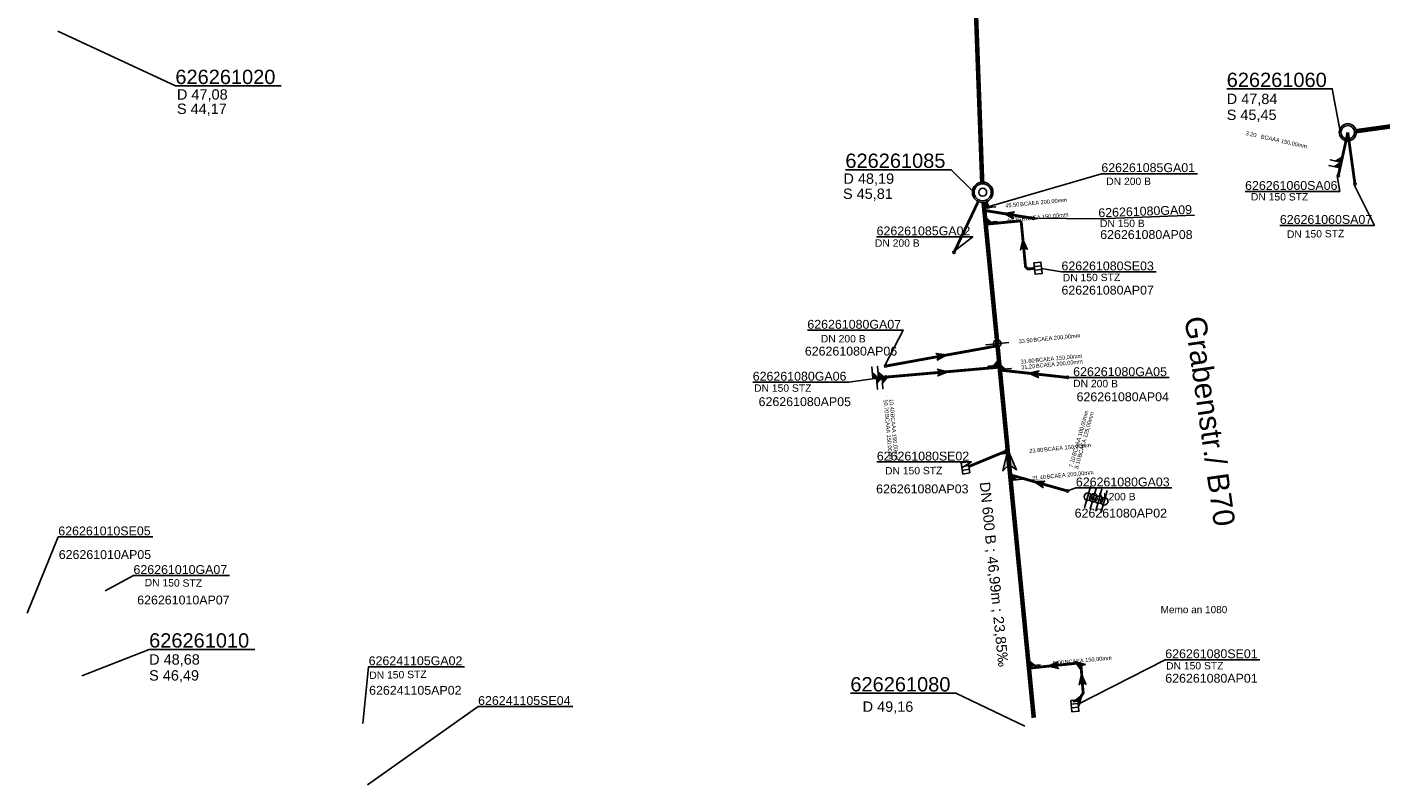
# Model space of a CAD drawing. Extents: x 356718 to 357658, y 5762241 to 5762615.
# Tile 1 of 157: x 356753 to 356873, y 5762294 to 5762361. Entities that reach past the tile are written whole.
import ezdxf
from ezdxf.enums import TextEntityAlignment as Align

# ---------------------------------------------------------------- set-up
doc = ezdxf.new("R2010")
doc.units = 0
doc.header["$MEASUREMENT"] = 0
doc.linetypes.add('AUSGEZOGEN', pattern=[0])
doc.linetypes.add('STRICHPUNKT', pattern=[5, 2, -1, 1, -1])
doc.layers.get('0').update_dxf_attribs({"linetype": 'AUSGEZOGEN'})
for name, color, linetype, true_color in [('111_00131_Symbol', 7, 'AUSGEZOGEN', 0x000000), ('111_00228_Schachtsymbol_nach_Sy', 7, 'AUSGEZOGEN', 0x000000), ('112_00229_Schachtdeckel', 7, 'AUSGEZOGEN', 0x000000), ('114_00133_Schachtnummer', 7, 'AUSGEZOGEN', 0x000000), ('114_10391_Deckelhoehe', 7, 'AUSGEZOGEN', 0x000000), ('114_10392_Schachtnummer', 7, 'AUSGEZOGEN', 0x000000), ('114_10393_Sohlhoehe', 7, 'AUSGEZOGEN', 0x000000), ('121_10376_Haltungen_Mischwasser', 6, 'STRICHPUNKT', 0xff00ff), ('121_10399_Haltungen_Mischwasser', 6, 'STRICHPUNKT', 0xff00ff), ('123_00048_Fliessrichtungspfeil', 7, 'AUSGEZOGEN', 0x000000), ('123_00137_Fliessrichtungspfeil', 7, 'AUSGEZOGEN', 0x000000), ('124_10395_Standard1', 7, 'AUSGEZOGEN', 0x000000), ('124_10626_Standard__Laenge____1', 7, 'AUSGEZOGEN', 0x000000), ('141_10677_Stutzen__alle__aus_DW', 7, 'AUSGEZOGEN', 0x000000), ('141_10868_Stutzen__141_', 7, 'AUSGEZOGEN', 0x000000), ('154_00087_Freie_Beschriftungen', 7, 'AUSGEZOGEN', 0x000000), ('156_10394_Strassennamen_1_500', 7, 'AUSGEZOGEN', 0x000000)]:
    doc.layers.add(name, color=color, linetype=linetype, true_color=true_color)
doc.styles.add('ARIAL', font='arial.ttf', dxfattribs={"height": 1.5})
doc.styles.get("Standard").update_dxf_attribs({"font": 'arial.ttf', "height": 1})

# ---------------------------------------------------------------- blocks, each defined once
blk = doc.blocks.new('N03')
at = {"color": 0}
for radius in [0.75, 0.6]:
    blk.add_circle((0, 0), radius, dxfattribs=at)
blk = doc.blocks.new('N04')
at = {"color": 0}
for radius in [0.9, 0.75]:
    blk.add_circle((0, 0), radius, dxfattribs=at)
blk = doc.blocks.new('ES')
at = {"color": 0, "linetype": 'AUSGEZOGEN'}
for points in [[(-0.494, -0.319), (-0.494, 0.306), (0.506, 0.306), (0.506, -0.319), (-0.494, -0.319)], [(-0.169, -0.319), (-0.169, 0.306)], [(0.156, -0.319), (0.156, 0.306)]]:
    blk.add_lwpolyline(points, dxfattribs=at)
blk = doc.blocks.new('F00')
at = {"color": 0}
blk.add_circle((0, 0), 0.1, dxfattribs=at)
blk = doc.blocks.new('DEC')
at = {"color": 0}
blk.add_circle((0, 0), 0.35, dxfattribs=at)
blk = doc.blocks.new('FLI')
at = {"color": 0, "linetype": 'AUSGEZOGEN'}
blk.add_lwpolyline([(-0.4, 0), (-0.9, -0.6), (0.9, 0), (-0.9, 0.6), (-0.4, 0)], close=True, dxfattribs=at)
at = {"color": 0}
for points in [[(-0.4, 0), (0.9, 0), (-0.9, 0.6)], [(-0.9, -0.6), (0.9, 0), (-0.4, 0)]]:
    blk.add_solid(points, dxfattribs=at)

msp = doc.modelspace()

# ---------------------------------------------------------------- linework, layer by layer
at = {"layer": '114_00133_Schachtnummer', "color": 18, "linetype": 'AUSGEZOGEN', "true_color": 0x000000}
for points in [[(356838.11, 5762345.03), (356847.98, 5762347.93), (356856.44, 5762347.93)], [(356868.75, 5762347.74), (356868.97, 5762346.37), (356860.64, 5762346.37)], [(356870.23, 5762346.96), (356872.03, 5762343.37), (356863.7, 5762343.37)], [(356842.1, 5762344), (356847.73, 5762343.96), (356856.18, 5762344.27)], [(356834.9, 5762341.02), (356836.65, 5762342.36), (356828.19, 5762342.36)], [(356842.72, 5762339.57), (356844.47, 5762339.28), (356852.8, 5762339.28)], [(356828.9, 5762331.03), (356830.54, 5762334.14), (356822.09, 5762334.14)], [(356828.89, 5762330.02), (356825.73, 5762329.58), (356817.28, 5762329.58)], [(356845.09, 5762329.99), (356845.5, 5762329.98), (356853.95, 5762329.98)], [(356835.69, 5762322.04), (356836.54, 5762322.55), (356828.21, 5762322.55)], [(356845.1, 5762320.03), (356845.74, 5762320.27), (356854.2, 5762320.27)], [(356753.38, 5762309.25), (356756.13, 5762315.95), (356764.46, 5762315.95)], [(356760.26, 5762311.21), (356762.75, 5762312.55), (356771.2, 5762312.55)], [(356782.94, 5762299.54), (356783.46, 5762304.53), (356791.91, 5762304.53)], [(356845.95, 5762301.24), (356853.61, 5762305.14), (356861.94, 5762305.14)], [(356783.35, 5762294.12), (356793.1, 5762301.02), (356801.43, 5762301.02)]]:
    msp.add_lwpolyline(points, dxfattribs=at)
at = {"layer": '114_10392_Schachtnummer', "color": 18, "linetype": 'AUSGEZOGEN', "true_color": 0x000000}
for points in [[(356756.08, 5762360.49), (356766.44, 5762355.66), (356775.75, 5762355.66)], [(356868.98, 5762351.82), (356868.32, 5762355.4), (356859.02, 5762355.4)], [(356836.64, 5762346.43), (356834.75, 5762348.28), (356825.44, 5762348.28)], [(356758.21, 5762303.71), (356764.13, 5762306.05), (356773.44, 5762306.05)], [(356841.24, 5762299.3), (356835.18, 5762302.19), (356825.88, 5762302.19)]]:
    msp.add_lwpolyline(points, dxfattribs=at)
at = {"layer": '121_10376_Haltungen_Mischwasser', "color": 6, "linetype": 'STRICHPUNKT', "true_color": 0xff00ff, "const_width": 0.4}
for points in [[(356837.49, 5762347.19), (356835.03, 5762413.66)], [(356870.42, 5762351.67), (356901.69, 5762356.01)], [(356842.03, 5762300.03), (356837.61, 5762345.39)]]:
    msp.add_lwpolyline(points, dxfattribs=at)
at = {"layer": '121_10399_Haltungen_Mischwasser', "color": 6, "linetype": 'STRICHPUNKT', "true_color": 0xff00ff, "const_width": 0.25}
for points in [[(356868.87, 5762347.86), (356869.58, 5762351.08), (356869.68, 5762351.57)], [(356870.3, 5762347.11), (356869.75, 5762351.07), (356869.68, 5762351.57)], [(356835.05, 5762341.09), (356837.14, 5762345.48)], [(356841.9, 5762344.01), (356837.78, 5762344.68)], [(356837.98, 5762345.1), (356837.85, 5762345.45)], [(356842.09, 5762339.59), (356841.51, 5762339.54), (356841.3, 5762339.75), (356840.93, 5762343.63), (356840.78, 5762343.77), (356837.9, 5762343.49)], [(356829.09, 5762331.01), (356838.74, 5762332.76)], [(356829.09, 5762330.03), (356838.93, 5762330.89)], [(356844.89, 5762330), (356839.15, 5762330.63)], [(356836.31, 5762322.15), (356839.65, 5762323.53)], [(356844.91, 5762320.02), (356840.05, 5762321.39)], [(356845.93, 5762301.51), (356846.38, 5762302.21), (356846.19, 5762304.61), (356845.86, 5762304.84), (356841.71, 5762304.41)]]:
    msp.add_lwpolyline(points, dxfattribs=at)
at = {"layer": '141_10677_Stutzen__alle__aus_DW', "color": 18, "linetype": 'AUSGEZOGEN', "true_color": 0x000000}
for points in [[(356868.99, 5762348.44), (356868.02, 5762348.66)], [(356868.99, 5762348.44), (356869.1, 5762348.93), (356868.51, 5762348.55)], [(356828.37, 5762329.96), (356828.28, 5762330.96)], [(356828.37, 5762329.96), (356828.87, 5762330.01), (356828.32, 5762330.46)], [(356828.67, 5762329.99), (356828.71, 5762329.49), (356829.16, 5762330.03)], [(356828.67, 5762329.99), (356828.75, 5762328.99)], [(356847.06, 5762320.45), (356846.51, 5762318.53)], [(356848.02, 5762320.18), (356847.48, 5762318.26)]]:
    msp.add_lwpolyline(points, close=True, dxfattribs=at)
at = {"layer": '141_10677_Stutzen__alle__aus_DW', "color": 18, "true_color": 0x000000}
for centre in [(356846.79, 5762319.49), (356847.75, 5762319.22)]:
    msp.add_circle(centre, 0.333, dxfattribs=at)
for points in [[(356868.99, 5762348.44), (356869.1, 5762348.93), (356868.51, 5762348.55)], [(356828.37, 5762329.96), (356828.87, 5762330.01), (356828.32, 5762330.46)], [(356828.67, 5762329.99), (356828.71, 5762329.49), (356829.16, 5762330.03)]]:
    msp.add_solid(points, dxfattribs=at)
at = {"layer": '141_10868_Stutzen__141_', "color": 18, "linetype": 'AUSGEZOGEN', "true_color": 0x000000}
for points in [[(356869.1, 5762348.93), (356869.21, 5762349.42), (356868.61, 5762349.04)], [(356869.1, 5762348.93), (356868.13, 5762349.15)], [(356837.66, 5762344.92), (356838.16, 5762344.96), (356837.61, 5762345.41)], [(356837.66, 5762344.92), (356838.66, 5762345.01)], [(356837.79, 5762343.62), (356838.28, 5762343.67), (356837.74, 5762344.12)], [(356837.79, 5762343.62), (356838.78, 5762343.72)], [(356839.82, 5762333.07), (356837.83, 5762332.87)], [(356839.01, 5762331.08), (356838.96, 5762331.58), (356838.51, 5762331.03)], [(356827.87, 5762329.92), (356827.78, 5762330.92)], [(356827.87, 5762329.92), (356828.37, 5762329.96), (356827.83, 5762330.42)], [(356839.01, 5762331.08), (356838.01, 5762330.98)], [(356839.05, 5762330.68), (356839.55, 5762330.73), (356839, 5762331.18)], [(356839.05, 5762330.68), (356840.04, 5762330.78)], [(356828.17, 5762329.95), (356828.21, 5762329.45), (356828.67, 5762329.99)], [(356828.17, 5762329.95), (356828.26, 5762328.95)], [(356839.77, 5762323.32), (356838.77, 5762323.22)], [(356839.77, 5762323.32), (356839.72, 5762323.82), (356839.27, 5762323.27)], [(356840, 5762320.93), (356840.5, 5762320.98), (356839.95, 5762321.43)], [(356840, 5762320.93), (356840.99, 5762321.03)], [(356847.54, 5762320.32), (356847, 5762318.39)], [(356848.5, 5762320.05), (356847.96, 5762318.12)], [(356841.59, 5762304.61), (356842.09, 5762304.65), (356841.54, 5762305.1)], [(356841.59, 5762304.61), (356842.58, 5762304.7)]]:
    msp.add_lwpolyline(points, close=True, dxfattribs=at)
at = {"layer": '141_10868_Stutzen__141_', "color": 18, "true_color": 0x000000}
for centre in [(356838.82, 5762332.97), (356847.27, 5762319.36), (356848.23, 5762319.09)]:
    msp.add_circle(centre, 0.333, dxfattribs=at)
for points in [[(356869.1, 5762348.93), (356869.21, 5762349.42), (356868.61, 5762349.04)], [(356837.66, 5762344.92), (356838.16, 5762344.96), (356837.61, 5762345.41)], [(356837.79, 5762343.62), (356838.28, 5762343.67), (356837.74, 5762344.12)], [(356839.01, 5762331.08), (356838.96, 5762331.58), (356838.51, 5762331.03)], [(356827.87, 5762329.92), (356828.37, 5762329.96), (356827.83, 5762330.42)], [(356839.05, 5762330.68), (356839.55, 5762330.73), (356839, 5762331.18)], [(356828.17, 5762329.95), (356828.21, 5762329.45), (356828.67, 5762329.99)], [(356839.77, 5762323.32), (356839.72, 5762323.82), (356839.27, 5762323.27)], [(356840, 5762320.93), (356840.5, 5762320.98), (356839.95, 5762321.43)], [(356841.59, 5762304.61), (356842.09, 5762304.65), (356841.54, 5762305.1)]]:
    msp.add_solid(points, dxfattribs=at)

# ---------------------------------------------------------------- block references
at = {"layer": '111_00131_Symbol', "color": 18, "true_color": 0x000000}
for p in [(356868.84, 5762347.76), (356870.31, 5762347.01), (356838.01, 5762345), (356842, 5762344), (356835, 5762341), (356828.99, 5762330.99), (356828.99, 5762330.02), (356844.99, 5762329.99), (356845.01, 5762319.99)]:
    msp.add_blockref('F00', p, dxfattribs=at)
for name, p, rotation in [('F00', (356837.68, 5762344.7), 275.6), ('F00', (356837.8, 5762343.48), 275.6), ('ES', (356842.41, 5762339.62), 276.3), ('F00', (356838.84, 5762332.78), 275.6), ('F00', (356839.03, 5762330.9), 275.6), ('F00', (356839.05, 5762330.64), 275.6), ('F00', (356839.74, 5762323.57), 275.6), ('ES', (356836.01, 5762322.02), 99.8), ('F00', (356839.95, 5762321.42), 275.6), ('F00', (356841.61, 5762304.4), 275.6), ('ES', (356845.66, 5762301.09), 274.8)]:
    msp.add_blockref(name, p, dxfattribs=dict(at, rotation=rotation))
at = {"layer": '111_00228_Schachtsymbol_nach_Sy', "color": 18, "true_color": 0x000000}
for name, p in [('N03', (356869.68, 5762351.57)), ('N04', (356837.53, 5762346.29))]:
    msp.add_blockref(name, p, dxfattribs=at)
at = {"layer": '112_00229_Schachtdeckel', "color": 18, "true_color": 0x000000}
msp.add_blockref('DEC', (356837.53, 5762346.29), dxfattribs=at)
at = {"layer": '123_00048_Fliessrichtungspfeil', "color": 18, "true_color": 0x000000, "rotation": 95.5}
msp.add_blockref('FLI', (356839.82, 5762322.71), dxfattribs=at)
at = {"layer": '123_00137_Fliessrichtungspfeil', "color": 18, "true_color": 0x000000, "xscale": 0.5, "yscale": 0.5, "zscale": 0.5}
for p, rotation in [((356839.84, 5762344.35), 170.8), ((356841.12, 5762341.69), 95.4), ((356833.92, 5762331.89), 10.2), ((356834.01, 5762330.46), 5), ((356842.02, 5762330.32), 173.7), ((356842.48, 5762320.7), 164.2), ((356846.02, 5762304.72), 145), ((356843.73, 5762304.62), 186), ((356846.28, 5762303.41), 94.6), ((356846.02, 5762301.65), 57)]:
    msp.add_blockref('FLI', p, dxfattribs=dict(at, rotation=rotation))

# ---------------------------------------------------------------- texts
at = {"layer": '114_00133_Schachtnummer', "color": 18, "true_color": 0x000000, "style": 'ARIAL'}
for s, p in [('626261085GA01', (356847.98, 5762348.85)), ('626261060SA06', (356860.64, 5762347.28)), ('626261060SA07', (356863.7, 5762344.29)), ('626261085GA02', (356828.19, 5762343.28)), ('626261080AP08', (356847.88, 5762342.96)), ('626261080SE03', (356844.47, 5762340.2)), ('626261080AP07', (356844.47, 5762338.07)), ('626261080GA07', (356822.09, 5762335.06)), ('626261080AP06', (356821.87, 5762332.7)), ('626261080GA06', (356817.28, 5762330.49)), ('626261080GA05', (356845.5, 5762330.89)), ('626261080AP05', (356817.8, 5762328.25)), ('626261080AP04', (356845.8, 5762328.68)), ('626261080SE02', (356828.21, 5762323.46)), ('626261080GA03', (356845.74, 5762321.18)), ('626261080AP03', (356828.15, 5762320.57)), ('626261080AP02', (356845.63, 5762318.44)), ('626261010SE05', (356756.13, 5762316.87)), ('626261010AP05', (356756.17, 5762314.79)), ('626261010GA07', (356762.75, 5762313.47)), ('626261010AP07', (356763.08, 5762310.79)), ('626241105GA02', (356783.46, 5762305.44)), ('626261080SE01', (356853.61, 5762306.06)), ('626241105AP02', (356783.5, 5762302.84)), ('626261080AP01', (356853.61, 5762303.9)), ('626241105SE04', (356793.1, 5762301.94))]:
    msp.add_text(s, height=0.7814, dxfattribs=at).set_placement(p, align=Align.TOP_LEFT)
msp.add_text('626261080GA09', height=0.7814, rotation=2.1, dxfattribs=at).set_placement((356847.7, 5762344.87), align=Align.TOP_LEFT)
at = {"layer": '114_10391_Deckelhoehe', "color": 18, "true_color": 0x000000, "style": 'ARIAL'}
for s, p in [('D 47,08', (356766.58, 5762355.36)), ('D 47,84', (356859.02, 5762354.97)), ('D 48,19', (356825.27, 5762347.95)), ('D 48,68', (356764.13, 5762305.62)), ('D 49,16', (356826.96, 5762301.47))]:
    msp.add_text(s, height=0.912, dxfattribs=at).set_placement(p, align=Align.TOP_LEFT)
at = {"layer": '114_10392_Schachtnummer', "color": 18, "true_color": 0x000000, "style": 'ARIAL'}
for s, p in [('626261020', (356766.44, 5762357.08)), ('626261060', (356859.02, 5762356.82)), ('626261085', (356825.44, 5762349.7)), ('626261010', (356764.13, 5762307.47)), ('626261080', (356825.88, 5762303.61))]:
    msp.add_text(s, height=1.26, dxfattribs=at).set_placement(p, align=Align.TOP_LEFT)
at = {"layer": '114_10393_Sohlhoehe', "color": 18, "true_color": 0x000000, "style": 'ARIAL'}
for s, p in [('S 44,17', (356766.58, 5762354.1)), ('S 45,45', (356859.02, 5762353.57)), ('S 45,81', (356825.23, 5762346.62)), ('S 46,49', (356764.13, 5762304.22))]:
    msp.add_text(s, height=0.912, dxfattribs=at).set_placement(p, align=Align.TOP_LEFT)
at = {"layer": '124_10395_Standard1', "color": 18, "true_color": 0x000000, "style": 'ARIAL'}
msp.add_text('DN 600 B ; 46,99m ; 23,85‰', height=0.9116, rotation=275.8, dxfattribs=at).set_placement((356838.17, 5762320.84), align=Align.TOP_LEFT)
at = {"layer": '124_10626_Standard__Laenge____1', "color": 18, "true_color": 0x000000, "style": 'ARIAL'}
for s, p in [('DN 200 B', (356848.41, 5762347.58)), ('DN 150 STZ', (356861.15, 5762346.22)), ('DN 150 B', (356847.86, 5762343.88)), ('DN 200 B', (356828.04, 5762342.15)), ('DN 150 STZ', (356817.4, 5762329.38))]:
    msp.add_text(s, height=0.651, dxfattribs=at).set_placement(p, align=Align.TOP_LEFT)
for s, rotation, p in [('DN 150 STZ', 0.7, (356864.32, 5762342.93)), ('DN 150 STZ', 0.4, (356844.58, 5762339.1)), ('DN 200 B', 359.9, (356823.28, 5762333.73)), ('DN 200 B', 359.7, (356845.5, 5762329.79)), ('DN 150 STZ', 0.3, (356828.93, 5762322.1)), ('DN 200 B', 0.2, (356847.05, 5762319.82)), ('DN 150 STZ', 359.4, (356763.74, 5762312.26)), ('DN 150 STZ', 1.1, (356783.51, 5762304.1)), ('DN 150 STZ', 0.2, (356853.68, 5762304.93))]:
    msp.add_text(s, height=0.651, rotation=rotation, dxfattribs=at).set_placement(p, align=Align.TOP_LEFT)
at = {"layer": '141_10677_Stutzen__alle__aus_DW', "color": 18, "true_color": 0x000000}
for s, rotation, p in [('3.20', 347.6, (356870.62, 5762348.09)), ('10.70', 275.1, (356829.15, 5762328.36)), ('10.40', 275.1, (356829.16, 5762328.36)), ('7.10', 74.2, (356845.44, 5762321.6)), ('8.10', 74.2, (356845.45, 5762321.59))]:
    msp.add_text(s, height=0.00707, rotation=rotation, dxfattribs=at).set_placement(p, align=Align.TOP_RIGHT)
for s, rotation, p in [('BCAAA 150,00mm', 347.6, (356870.62, 5762348.09)), ('BCAAA 150,00mm', 275.1, (356829.15, 5762328.36)), ('BCAAA 150,00mm', 275.1, (356829.16, 5762328.36)), ('BCAAA 100,00mm', 74.2, (356845.44, 5762321.6)), ('BCAEA 125,00mm', 74.2, (356845.45, 5762321.59))]:
    msp.add_text(s, height=0.00707, rotation=rotation, dxfattribs=at).set_placement(p, align=Align.TOP_LEFT)
at = {"layer": '141_10868_Stutzen__141_', "color": 18, "true_color": 0x000000}
for s, height, rotation, p in [('3.20', 0.353, 347.6, (356860.74, 5762351.68)), ('BCAAA 150,00mm', 0.3533, 347.6, (356862.08, 5762351.38)), ('BCAEA 200,00mm', 0.3533, 5.5, (356840.81, 5762345.41)), ('BCAEA 150,00mm', 0.3533, 5.5, (356840.94, 5762344.12)), ('BCAEA 200,00mm', 0.3533, 5.5, (356841.98, 5762333.47)), ('BCAEA 150,00mm', 0.3533, 5.5, (356842.15, 5762331.68)), ('BCAEA 200,00mm', 0.3533, 5.5, (356842.2, 5762331.18)), ('BCAAA 150,00mm', 0.3533, 275.1, (356829.27, 5762326.78)), ('BCAAA 150,00mm', 0.3533, 275.1, (356829.77, 5762326.83)), ('BCAAA 100,00mm', 0.3533, 74.2, (356845.39, 5762323.14)), ('BCAEA 125,00mm', 0.3533, 74.2, (356845.87, 5762323)), ('BCAEA 150,00mm', 0.3533, 5.5, (356842.92, 5762323.82)), ('BCAEA 200,00mm', 0.3533, 5.5, (356843.15, 5762321.43)), ('BCAEA 150,00mm', 0.3533, 5.5, (356844.74, 5762305.1))]:
    msp.add_text(s, height=height, rotation=rotation, dxfattribs=at).set_placement(p, align=Align.TOP_LEFT)
for s, rotation, p in [('45.50', 5.5, (356840.74, 5762345.41)), ('44.20', 5.5, (356840.87, 5762344.11)), ('33.50', 5.5, (356841.91, 5762333.46)), ('31.60', 5.5, (356842.08, 5762331.67)), ('31.20', 5.5, (356842.13, 5762331.17)), ('10.70', 275.1, (356829.26, 5762326.85)), ('10.40', 275.1, (356829.76, 5762326.89)), ('23.80', 5.5, (356842.85, 5762323.81)), ('7.10', 74.2, (356845.37, 5762323.07)), ('8.10', 74.2, (356845.85, 5762322.94)), ('21.40', 5.5, (356843.08, 5762321.42)), ('5.00', 5.5, (356844.67, 5762305.1))]:
    msp.add_text(s, height=0.353, rotation=rotation, dxfattribs=at).set_placement(p, align=Align.TOP_RIGHT)
at = {"layer": '154_00087_Freie_Beschriftungen', "color": 18, "true_color": 0x000000, "style": 'ARIAL'}
msp.add_text('Memo an 1080', height=0.6301, dxfattribs=at).set_placement((356853.2, 5762309.87), align=Align.TOP_LEFT)
at = {"layer": '156_10394_Strassennamen_1_500', "color": 18, "true_color": 0x000000, "style": 'ARIAL'}
msp.add_text('Grabenstr./ B70', height=1.8902, rotation=278.1, dxfattribs=at).set_placement((356857.17, 5762335.5), align=Align.TOP_LEFT)

doc.saveas('drawing.dxf')
